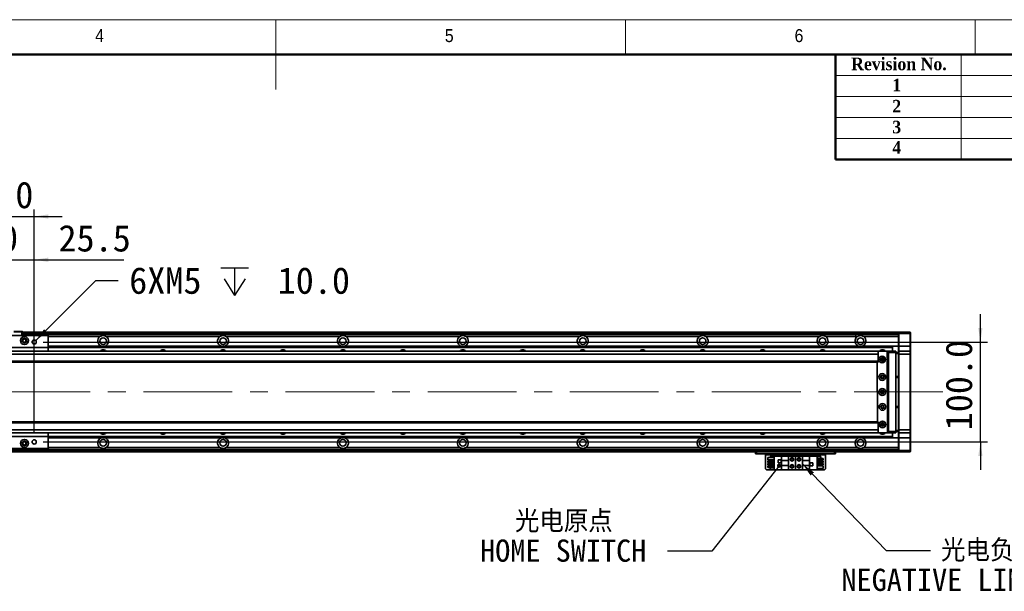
# Model space of a CAD drawing. Header units: millimetres. Extents: x 35 to 2905, y 35 to 2044.
# Tile 6 of 7: x 1214 to 2199, y 1472 to 2044. Entities that reach past the tile are written whole.
import ezdxf

# ---------------------------------------------------------------- set-up
doc = ezdxf.new("R2010")
doc.units = ezdxf.units.MM
doc.header["$LTSCALE"] = 7
doc.linetypes.add('CENTERX2', pattern=[20.32, 12.7, -2.54, 2.54, -2.54])
doc.layers.add('黑色实线', color=7, linetype='Continuous')
doc.styles.add('SLDTEXTSTYLE1', font='Gothic.ttf', dxfattribs={"width": 0.913})
doc.styles.add('SLDTEXTSTYLE2', font='timesbd.ttf', dxfattribs={"width": 0.933})
doc.styles.add('SLDTEXTSTYLE8', font='txt')
doc.styles.add('SLDTEXTSTYLE9', font='txt', dxfattribs={"bigfont": 'bigfont'})
doc.dimstyles.new('SLDDIMSTYLE0', dxfattribs={"dimtxt": 26.6, "dimasz": 14, "dimexe": 0, "dimexo": 0.0625, "dimgap": 6.65, "dimtad": 2, "dimdec": 1, "dimrnd": 1e-09, "dimzin": 4, "dimdsep": 46, "dimtxsty": 'SLDTEXTSTYLE8', "dimsah": 1, "dimcen": 0.09, "dimadec": 0, "dimazin": 1, "dimtfac": 1, "dimtdec": 1, "dimtmove": 0, "dimatfit": 0, "dimfxl": 0, "dimfrac": 2, "dimtolj": 1, "dimtzin": 12, "dimarcsym": 0})
doc.dimstyles.new('SLDDIMSTYLE1', dxfattribs={"dimtxt": 26.6, "dimasz": 14, "dimexe": 0, "dimexo": 0.0625, "dimgap": 6.65, "dimtad": 2, "dimdec": 1, "dimrnd": 1e-09, "dimzin": 12, "dimdsep": 46, "dimtxsty": 'SLDTEXTSTYLE8', "dimsah": 1, "dimcen": 0.09, "dimadec": 0, "dimazin": 3, "dimtfac": 1, "dimtdec": 1, "dimtmove": 0, "dimatfit": 0, "dimfxl": 0, "dimfrac": 2, "dimtolj": 1, "dimtzin": 12, "dimarcsym": 0})
doc.dimstyles.new('SLDDIMSTYLE2', dxfattribs={"dimtxt": 0.18, "dimasz": 14, "dimexe": 0, "dimexo": 0.0625, "dimgap": 0, "dimtad": 0, "dimtih": 1, "dimtoh": 1, "dimdec": 0, "dimrnd": 1e-09, "dimzin": 0, "dimdsep": 46, "dimtxsty": 'Standard', "dimsah": 1, "dimcen": 0.09, "dimadec": 0, "dimazin": 0, "dimtfac": 14, "dimtdec": 0, "dimtofl": 0, "dimtmove": 0, "dimatfit": 3, "dimfxl": 0, "dimfrac": 2, "dimtolj": 1, "dimtzin": 0, "dimarcsym": 0})
doc.dimstyles.new('SLDDIMSTYLE3', dxfattribs={"dimtxt": 26.6, "dimasz": 14, "dimexe": 0, "dimexo": 0.0625, "dimgap": 6.65, "dimtad": 0, "dimtih": 1, "dimtoh": 1, "dimdec": 6, "dimrnd": 1e-09, "dimzin": 12, "dimdsep": 46, "dimtxsty": 'SLDTEXTSTYLE8', "dimsah": 1, "dimcen": 0, "dimadec": 0, "dimazin": 3, "dimtfac": 1, "dimtdec": 1, "dimtofl": 0, "dimtmove": 0, "dimatfit": 3, "dimfxl": 0, "dimfrac": 2, "dimtolj": 1, "dimtzin": 12, "dimarcsym": 0})
doc.dimstyles.new('SLDDIMSTYLE5', dxfattribs={"dimtxt": 0.18, "dimasz": 4.2, "dimexe": 0, "dimexo": 0.0625, "dimgap": 0, "dimtad": 0, "dimtih": 1, "dimtoh": 1, "dimdec": 0, "dimrnd": 1e-09, "dimzin": 0, "dimdsep": 46, "dimtxsty": 'Standard', "dimblk1": 'DOT', "dimblk2": 'DOT', "dimsah": 1, "dimcen": 0.09, "dimadec": 0, "dimazin": 0, "dimtfac": 4.2, "dimtdec": 0, "dimtofl": 0, "dimtmove": 0, "dimatfit": 3, "dimldrblk": 'DOT', "dimfxl": 0, "dimfrac": 2, "dimtolj": 1, "dimtzin": 0, "dimarcsym": 0})

# ---------------------------------------------------------------- blocks, each defined once
blk = doc.blocks.new('_D_7')
at = {"layer": '黑色实线'}
for p, q in [((2175.16, 1721.24), (2175.16, 1749.24)), ((1237.05, 1721.24), (2182.16, 1721.24)), ((2175.16, 1621.24), (2175.16, 1721.24)), ((1237.05, 1621.24), (2182.16, 1621.24)), ((2175.16, 1621.24), (2175.16, 1593.24))]:
    blk.add_line(p, q, dxfattribs=at)
for points in [[(2175.16, 1721.24), (2177.26, 1735.24), (2173.06, 1735.24)], [(2175.16, 1621.24), (2173.06, 1607.24), (2177.26, 1607.24)]]:
    blk.add_solid(points, dxfattribs=at)
at = {"layer": '黑色实线', "insert": (2140.26, 1632.87), "char_height": 26.6, "attachment_point": 1, "rotation": 90, "style": 'SLDTEXTSTYLE8'}
blk.add_mtext('100.0', dxfattribs=at)
blk = doc.blocks.new('SW_SYMBOL_HOLE_DEPTH')
at = {"layer": '黑色实线', "color": 0}
for p, q in [((0, 6125), (5600, 6125)), ((2800, 6125), (2800, 525)), ((700, 3885), (2800, 525)), ((4900, 3885), (2800, 525))]:
    blk.add_line(p, q, dxfattribs=at)
blk = doc.blocks.new('_D_8')
at = {"layer": '黑色实线'}
for p, q in [((1229.65, 1722.72), (1289.68, 1782.75)), ((1289.68, 1782.75), (1312.12, 1782.75))]:
    blk.add_line(p, q, dxfattribs=at)
blk.add_solid([(1229.65, 1722.72), (1241.03, 1731.14), (1238.06, 1734.11)], dxfattribs=at)
at = {"layer": '黑色实线', "xscale": 0.004985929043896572, "yscale": 0.004985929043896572, "zscale": 0.004985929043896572}
blk.add_blockref('SW_SYMBOL_HOLE_DEPTH', (1414.82, 1765.14), dxfattribs=at)
at = {"layer": '黑色实线', "char_height": 26.6, "attachment_point": 1, "style": 'SLDTEXTSTYLE8'}
for s, insert in [('6XM5', (1323.23, 1796.15)), (' 10.0', (1453.75, 1796.15))]:
    blk.add_mtext(s, dxfattribs=dict(at, insert=insert))
blk = doc.blocks.new('_D_10')
at = {"layer": '黑色实线'}
for p, q in [((1164.66, 1803.61), (1136.66, 1803.61)), ((1164.66, 1730.13), (1164.66, 1810.61)), ((1164.66, 1803.61), (1189.66, 1803.61)), ((1189.66, 1630.13), (1189.66, 1810.61)), ((1189.66, 1803.61), (1217.66, 1803.61))]:
    blk.add_line(p, q, dxfattribs=at)
for points in [[(1164.66, 1803.61), (1150.66, 1805.71), (1150.66, 1801.51)], [(1189.66, 1803.61), (1203.66, 1801.51), (1203.66, 1805.71)]]:
    blk.add_solid(points, dxfattribs=at)
at = {"layer": '黑色实线', "insert": (1139.65, 1838.51), "char_height": 26.6, "attachment_point": 1, "style": 'SLDTEXTSTYLE8'}
blk.add_mtext('25.0', dxfattribs=at)
blk = doc.blocks.new('_D_11')
at = {"layer": '黑色实线'}
for p, q in [((1126.16, 1630.13), (1126.16, 1853.93)), ((1228.16, 1630.13), (1228.16, 1853.93)), ((1126.16, 1846.93), (1098.16, 1846.93)), ((1126.16, 1846.93), (1228.16, 1846.93)), ((1228.16, 1846.93), (1256.16, 1846.93))]:
    blk.add_line(p, q, dxfattribs=at)
for points in [[(1126.16, 1846.93), (1112.16, 1849.03), (1112.16, 1844.83)], [(1228.16, 1846.93), (1242.16, 1844.83), (1242.16, 1849.03)]]:
    blk.add_solid(points, dxfattribs=at)
at = {"layer": '黑色实线', "insert": (1136.88, 1881.83), "char_height": 26.6, "attachment_point": 1, "style": 'SLDTEXTSTYLE8'}
blk.add_mtext('102.0', dxfattribs=at)
blk = doc.blocks.new('_D_12')
at = {"layer": '黑色实线'}
for p, q in [((1202.66, 1803.61), (1174.66, 1803.61)), ((1202.66, 1630.13), (1202.66, 1810.61)), ((1202.66, 1803.61), (1228.16, 1803.61)), ((1228.16, 1630.13), (1228.16, 1810.61)), ((1228.16, 1803.61), (1317.99, 1803.61))]:
    blk.add_line(p, q, dxfattribs=at)
for points in [[(1202.66, 1803.61), (1188.66, 1805.71), (1188.66, 1801.51)], [(1228.16, 1803.61), (1242.16, 1801.51), (1242.16, 1805.71)]]:
    blk.add_solid(points, dxfattribs=at)
at = {"layer": '黑色实线', "insert": (1252.45, 1838.51), "char_height": 26.6, "attachment_point": 1, "style": 'SLDTEXTSTYLE8'}
blk.add_mtext('25.5', dxfattribs=at)
blk = doc.blocks.new('SW_NOTE_5')
at = {"layer": '黑色实线', "color": 0, "char_height": 22.225, "attachment_point": 2}
for s, insert, style in [('光电原点', (-103.77, 40.95), 'SLDTEXTSTYLE9'), ('HOME SWITCH', (-104.37, 11.56), 'SLDTEXTSTYLE8')]:
    blk.add_mtext(s, dxfattribs=dict(at, insert=insert, style=style))
blk = doc.blocks.new('_DOT')
at = {"color": 0, "linetype": 'ByBlock', "lineweight": -2}
blk.add_line((-0.5, 0), (-1, 0), dxfattribs=at)
at = {"color": 0, "linetype": 'ByBlock', "const_width": 0.5}
blk.add_lwpolyline([(-0.25, 0, 1), (0.25, 0, 1)], format="xyb", close=True, dxfattribs=at)
blk = doc.blocks.new('SW_NOTE_6')
at = {"layer": '黑色实线', "color": 0, "char_height": 22.225, "attachment_point": 2}
for s, insert, style in [('光电负限位', (71.6, 11.25), 'SLDTEXTSTYLE9'), ('NEGATIVE LIMIT SWITCH', (69.53, -18.14), 'SLDTEXTSTYLE8')]:
    blk.add_mtext(s, dxfattribs=dict(at, insert=insert, style=style))

msp = doc.modelspace()

# ---------------------------------------------------------------- linework, layer by layer
at = {"color": 7, "linetype": 'Continuous', "lineweight": 18}
for p, q in [((2905, 2044), (35, 2044)), ((1470, 2044), (1470, 1974)), ((1820, 2009), (1820, 2044)), ((2170, 2044), (2170, 2009)), ((70, 2009), (2870, 2009)), ((2156, 2009), (2156, 1904)), ((2030, 1988), (2870, 1988)), ((2030, 1967), (2870, 1967)), ((2030, 1946), (2870, 1946)), ((2030, 1925), (2870, 1925))]:
    msp.add_line(p, q, dxfattribs=at)
at = {"color": 7, "linetype": 'Continuous', "lineweight": 50}
for p, q in [((2870, 2009), (70, 2009)), ((2030, 2009), (2030, 1904)), ((2870, 1904), (2030, 1904))]:
    msp.add_line(p, q, dxfattribs=at)
at = {"color": 7, "linetype": 'Continuous', "lineweight": 35}
for p, q in [((1242.1637585, 1727.738055), (1112.1637633, 1727.738055)), ((1215.6637719, 1731.4380581), (1207.6637557, 1731.4380581)), ((1207.788091, 1731.7380557), (1215.5395558, 1731.7380557)), ((1215.6637719, 1731.4380581), (1215.5395558, 1731.7380557)), ((1215.5395558, 1731.7380557), (1216.3637688, 1731.7380557)), ((1215.6637719, 1727.738055), (1215.6637719, 1731.4380581)), ((1216.6638186, 1731.4380581), (1215.6637719, 1731.4380581)), ((1216.6638186, 1731.4380581), (1216.3637688, 1731.7380557)), ((1216.6638186, 1731.4380581), (1216.6638186, 1727.738055)), ((2093.1638291, 1731.2431956), (1216.6638186, 1731.2431956)), ((1216.6638186, 1731.0431959), (2037.1638348, 1731.0431959)), ((1216.6638186, 1730.8431963), (2037.1638348, 1730.8431963)), ((2093.1638291, 1730.7431946), (1216.6638186, 1730.7431946)), ((2093.1638291, 1728.7380571), (1216.6638186, 1728.7380571)), ((1242.1637585, 1727.738055), (1242.1637585, 1715.7380568)), ((1413.9942935, 1726.7380567), (1300.3333619, 1726.7380567)), ((1533.994179, 1726.7380567), (1420.3333666, 1726.7380567)), ((1653.9941838, 1726.7380567), (1540.3333714, 1726.7380567)), ((1773.9941886, 1726.7380567), (1660.3333762, 1726.7380567)), ((1893.9941933, 1726.7380567), (1780.3333809, 1726.7380567)), ((2013.9943173, 1726.7380567), (1900.3333857, 1726.7380567)), ((2050.5343487, 1726.7380567), (2020.3333905, 1726.7380567)), ((2037.1638348, 1731.0431959), (2037.1638348, 1730.8431963)), ((2037.1638348, 1730.7431946), (2037.1638348, 1730.8431963)), ((2050.5343487, 1726.7380567), (2050.5343487, 1725.2128372)), ((2093.1638291, 1726.7380567), (2058.3334973, 1726.7380567)), ((2093.1638291, 1730.9431942), (2093.4637597, 1731.2431956)), ((2093.1638291, 1731.2431956), (2093.1638291, 1730.9431942)), ((2093.1638291, 1729.7431963), (2093.1638291, 1730.9431942)), ((2093.1638291, 1729.7431963), (2093.4637597, 1729.7431963)), ((2093.1638291, 1717.2431933), (2093.1638291, 1729.7431963)), ((2093.4637597, 1731.2431956), (2093.4637597, 1729.7431963)), ((2093.4637597, 1731.2431956), (2104.863744, 1731.2431956)), ((2104.863744, 1729.7431963), (2093.4637597, 1729.7431963)), ((2093.4637597, 1729.7431963), (2093.4637597, 1717.2431933)), ((2104.863744, 1729.7431963), (2104.863744, 1731.2431956)), ((2104.863744, 1731.2431956), (2105.163913, 1730.9431942)), ((2104.863744, 1729.7431963), (2105.163913, 1729.7431963)), ((2104.863744, 1717.2431933), (2104.863744, 1729.7431963)), ((2105.163913, 1730.9431942), (2105.163913, 1729.7431963)), ((2105.163913, 1729.7431963), (2105.163913, 1717.2431933)), ((1242.1637585, 1715.7380568), (1112.1637633, 1715.7380568)), ((1242.1637585, 1717.2380561), (2087.1637871, 1717.2380561)), ((1242.1637585, 1716.945036), (2087.1637871, 1716.945036)), ((1242.1637585, 1716.0461756), (2087.1637871, 1716.0461756)), ((1242.1637585, 1715.7531554), (2087.1637871, 1715.7531554)), ((1242.1637585, 1715.7380568), (1242.1637585, 1712.2431943)), ((2087.1637871, 1717.2380561), (2087.1637871, 1716.945036)), ((2093.1638291, 1717.2380561), (2087.1637871, 1717.2380561)), ((2087.1637871, 1716.945036), (2087.1637871, 1716.0461756)), ((2087.1637871, 1716.0461756), (2087.1637871, 1715.7531554)), ((2087.1637871, 1715.7531554), (2087.1637871, 1712.2431943)), ((2093.1638291, 1717.2431933), (2093.4637597, 1717.2431933)), ((2093.1638291, 1711.943193), (2093.1638291, 1717.2431933)), ((2093.4637597, 1717.2431933), (2093.4637597, 1712.2431943)), ((2093.4637597, 1717.2431933), (2104.863744, 1717.2431933)), ((2104.863744, 1712.2431943), (2104.863744, 1717.2431933)), ((2104.863744, 1717.2431933), (2105.163913, 1717.2431933)), ((2105.163913, 1717.2431933), (2105.163913, 1711.943193)), ((2072.6638844, 1712.2431943), (281.6638162, 1712.2431943)), ((2072.6638844, 1709.243192), (281.6638162, 1709.243192)), ((2072.2688248, 1712.2179369), (2071.7714837, 1711.7152574)), ((2071.7714837, 1711.7152574), (2071.7719605, 1711.6048696)), ((2081.2686493, 1712.2663247), (2072.2688248, 1712.2179369)), ((2072.6638844, 1712.2431943), (2072.6638844, 1712.220064)), ((2072.6638844, 1711.6048696), (2072.6638844, 1709.243192)), ((2072.6638844, 1709.243192), (2072.6638844, 1702.2431908)), ((2072.963815, 1712.2431943), (2072.9421189, 1712.2215578)), ((2072.963815, 1712.2216771), (2072.963815, 1712.2431943)), ((2072.963815, 1712.2431943), (2076.9661477, 1712.2431943)), ((2077.1637967, 1705.3431949), (2077.4570515, 1705.3161027)), ((2081.7712357, 1711.7690208), (2081.2686493, 1712.2663247)), ((2081.2920144, 1712.2431943), (2083.1638386, 1712.2431943)), ((2083.1638386, 1711.943193), (2081.5952828, 1711.943193)), ((2082.2068265, 1630.770194), (2081.7712357, 1711.7690208)), ((2082.6638749, 1710.243194), (2081.7795804, 1710.243194)), ((2082.6638749, 1632.2431961), (2082.6638749, 1710.243194)), ((2083.1638386, 1712.2431943), (2090.3638413, 1712.2431943)), ((2083.1638386, 1710.743195), (2083.1638386, 1712.2431943)), ((2090.3638413, 1710.743195), (2083.1638386, 1710.743195)), ((2083.1638386, 1631.7431951), (2083.1638386, 1710.743195)), ((2090.3638413, 1710.743195), (2090.3638413, 1712.2431943)), ((2090.6637719, 1711.943193), (2090.3638413, 1712.2431943)), ((2090.3638413, 1631.7431951), (2090.3638413, 1710.743195)), ((2090.6637719, 1710.743195), (2090.3638413, 1710.743195)), ((2090.6637719, 1711.943193), (2090.6637719, 1710.743195)), ((2090.6637719, 1710.743195), (2090.6637719, 1631.7431951)), ((2090.6637719, 1710.743195), (2093.1638291, 1710.743195)), ((2093.1638291, 1709.743193), (2090.6637719, 1709.743193)), ((2093.4637597, 1712.2431943), (2093.1638291, 1711.943193)), ((2093.1638291, 1709.2431957), (2093.1638291, 1711.943193)), ((2093.4637597, 1709.2431957), (2093.1638291, 1709.2431957)), ((2093.1638291, 1633.2431944), (2093.1638291, 1709.2431957)), ((2093.4637597, 1712.2431943), (2093.4637597, 1709.2431957)), ((2093.4637597, 1712.2431943), (2104.863744, 1712.2431943)), ((2093.4637597, 1709.2431957), (2093.4637597, 1633.2431944)), ((2104.863744, 1709.2431957), (2093.4637597, 1709.2431957)), ((2104.863744, 1709.2431957), (2104.863744, 1712.2431943)), ((2104.863744, 1712.2431943), (2105.163913, 1711.943193)), ((2104.863744, 1633.2431944), (2104.863744, 1709.2431957)), ((2104.863744, 1709.2431957), (2105.163913, 1709.2431957)), ((2105.163913, 1711.943193), (2105.163913, 1709.2431957)), ((2105.163913, 1709.2431957), (2105.163913, 1633.2431944)), ((2072.6638844, 1702.2431908), (281.6638162, 1702.2431908)), ((281.6638162, 1701.2431907), (2072.6638844, 1701.2431907)), ((2071.8277505, 1701.2431907), (2072.1503308, 1641.2431957)), ((2072.6638844, 1702.2431908), (2072.6638844, 1701.2431907)), ((2078.3093979, 1704.2431949), (2076.0181954, 1704.2431949)), ((2077.1637967, 1687.8431948), (2077.6780655, 1687.7582712)), ((2090.6637719, 1686.7431948), (2093.1638291, 1686.7431948)), ((2093.1638291, 1685.7431946), (2090.6637719, 1685.7431946)), ((2090.6637719, 1656.7431936), (2093.1638291, 1656.7431936)), ((2093.1638291, 1655.7431953), (2090.6637719, 1655.7431953)), ((2072.6638844, 1641.2431957), (281.6638162, 1641.2431957)), ((2072.6638844, 1640.2431974), (281.6638162, 1640.2431974)), ((2072.6638844, 1641.2431957), (2072.6638844, 1640.2431974)), ((2072.6638844, 1640.2431974), (2072.6638844, 1633.2431981)), ((2076.0181954, 1638.2431934), (2078.3093979, 1638.2431934)), ((2072.6638844, 1633.2431981), (281.6638162, 1633.2431981)), ((2072.6638844, 1630.2431958), (281.6638162, 1630.2431958)), ((1242.1637585, 1626.7380552), (1112.1637633, 1626.7380552)), ((1242.1637585, 1630.2431958), (1242.1637585, 1626.7380552)), ((1242.1637585, 1626.7380552), (1242.1637585, 1614.738057)), ((1242.1637585, 1626.733231), (2087.1637871, 1626.733231)), ((1242.1637585, 1626.4402146), (2087.1637871, 1626.4402146)), ((2072.2061207, 1630.8815206), (2072.206836, 1630.7164269)), ((2072.206836, 1630.7164269), (2072.7096608, 1630.219123)), ((2072.6638844, 1633.2431981), (2072.6638844, 1630.8815206)), ((2072.6638844, 1630.2644001), (2072.6638844, 1630.2431958)), ((2072.7096608, 1630.219123), (2081.7094853, 1630.2675108)), ((2083.1638386, 1630.2431958), (2077.1866849, 1630.2431958)), ((2081.7094853, 1630.2675108), (2082.2068265, 1630.770194)), ((2081.9822362, 1630.5431934), (2083.1638386, 1630.5431934)), ((2082.1987202, 1632.2431961), (2082.6638749, 1632.2431961)), ((2083.1638386, 1631.7431951), (2090.3638413, 1631.7431951)), ((2083.1638386, 1630.2431958), (2083.1638386, 1631.7431951)), ((2090.3638413, 1630.2431958), (2083.1638386, 1630.2431958)), ((2087.1637871, 1630.2431958), (2087.1637871, 1626.733231)), ((2087.1637871, 1626.733231), (2087.1637871, 1626.4402146)), ((2087.1637871, 1626.4402146), (2087.1637871, 1625.5413504)), ((2090.6637719, 1631.7431951), (2090.3638413, 1631.7431951)), ((2090.3638413, 1630.2431958), (2090.3638413, 1631.7431951)), ((2090.6637719, 1630.5431934), (2090.3638413, 1630.2431958)), ((2090.6637719, 1632.7431934), (2093.1638291, 1632.7431934)), ((2090.6637719, 1631.7431951), (2090.6637719, 1630.5431934)), ((2093.1638291, 1631.7431951), (2090.6637719, 1631.7431951)), ((2093.4637597, 1633.2431944), (2093.1638291, 1633.2431944)), ((2093.1638291, 1630.5431934), (2093.1638291, 1633.2431944)), ((2093.4637597, 1630.2431958), (2093.1638291, 1630.5431934)), ((2093.1638291, 1625.2431931), (2093.1638291, 1630.5431934)), ((2093.4637597, 1633.2431944), (2104.863744, 1633.2431944)), ((2093.4637597, 1633.2431944), (2093.4637597, 1630.2431958)), ((2104.863744, 1630.2431958), (2093.4637597, 1630.2431958)), ((2093.4637597, 1630.2431958), (2093.4637597, 1625.2431931)), ((2104.863744, 1633.2431944), (2105.163913, 1633.2431944)), ((2104.863744, 1630.2431958), (2104.863744, 1633.2431944)), ((2104.863744, 1630.2431958), (2105.163913, 1630.5431934)), ((2104.863744, 1625.2431931), (2104.863744, 1630.2431958)), ((2105.163913, 1633.2431944), (2105.163913, 1630.5431934)), ((2105.163913, 1630.5431934), (2105.163913, 1625.2431931)), ((1242.1637585, 1625.5413504), (2087.1637871, 1625.5413504)), ((1242.1637585, 1625.248334), (2087.1637871, 1625.248334)), ((2087.1637871, 1625.5413504), (2087.1637871, 1625.248334)), ((2093.1638291, 1625.248334), (2087.1637871, 1625.248334)), ((2093.4637597, 1625.2431931), (2093.1638291, 1625.2431931)), ((2093.1638291, 1612.7431939), (2093.1638291, 1625.2431931)), ((2093.4637597, 1625.2431931), (2104.863744, 1625.2431931)), ((2093.4637597, 1625.2431931), (2093.4637597, 1612.7431939)), ((2105.163913, 1625.2431931), (2104.863744, 1625.2431931)), ((2104.863744, 1612.7431939), (2104.863744, 1625.2431931)), ((2105.163913, 1625.2431931), (2105.163913, 1612.7431939)), ((1242.1637585, 1614.738057), (1112.1637633, 1614.738057)), ((2093.1638291, 1613.7483331), (1187.163811, 1613.7483331)), ((2093.1638291, 1611.2431945), (1187.163811, 1611.2431945)), ((1413.9942935, 1615.7483334), (1300.3333619, 1615.7483334)), ((1533.994179, 1615.7483334), (1420.3333666, 1615.7483334)), ((1653.9941838, 1615.7483334), (1540.3333714, 1615.7483334)), ((1773.9941886, 1615.7483334), (1660.3333762, 1615.7483334)), ((1893.9941933, 1615.7483334), (1780.3333809, 1615.7483334)), ((2013.9943173, 1615.7483334), (1900.3333857, 1615.7483334)), ((1950.1638224, 1609.2431979), (1950.1638224, 1611.2431945)), ((1951.1638692, 1609.2431979), (1950.1638224, 1609.2431979)), ((1951.1638692, 1611.2431945), (1951.1638692, 1609.2431979)), ((2029.1636994, 1609.2431979), (1951.1638692, 1609.2431979)), ((1960.1638129, 1609.2431979), (1960.1638129, 1608.2431959)), ((1960.1638129, 1608.2431959), (2020.1638749, 1608.2431959)), ((1960.1638129, 1594.4431933), (1960.1638129, 1608.2431959)), ((1964.8637583, 1605.8031978), (1964.8637583, 1606.7431929)), ((1964.8637583, 1606.7431929), (1968.6637929, 1606.7431929)), ((1968.6637929, 1593.4431912), (1968.6637929, 1607.0431979)), ((1968.6637929, 1607.0431979), (1976.213794, 1607.0431979)), ((1983.1638148, 1607.0431979), (1976.213794, 1607.0431979)), ((1976.213794, 1607.0431979), (1976.213794, 1602.7431922)), ((1983.1638148, 1602.7431922), (1983.1638148, 1607.0431979)), ((1990.1637843, 1607.0431979), (1983.1638148, 1607.0431979)), ((1990.1637843, 1593.4431912), (1990.1637843, 1607.0431979)), ((1990.1637843, 1607.0431979), (1997.1637538, 1607.0431979)), ((1997.1637538, 1607.0431979), (1997.1637538, 1602.7431922)), ((2004.1137745, 1607.0431979), (1997.1637538, 1607.0431979)), ((2004.1137745, 1602.7431922), (2004.1137745, 1607.0431979)), ((2011.6637757, 1607.0431979), (2004.1137745, 1607.0431979)), ((2011.6637757, 1607.0431979), (2011.6637757, 1593.4431912)), ((2015.4639294, 1606.7431929), (2011.6637757, 1606.7431929)), ((2015.4639294, 1606.7431929), (2015.4639294, 1604.8031958)), ((2020.1638749, 1608.2431959), (2020.1638749, 1609.2431979)), ((2020.1638749, 1608.2431959), (2020.1638749, 1594.4431933)), ((2051.9941857, 1615.7483334), (2020.3333905, 1615.7483334)), ((2029.1636994, 1609.2431979), (2029.1636994, 1611.2431945)), ((2030.1638653, 1609.2431979), (2029.1636994, 1609.2431979)), ((2030.1638653, 1611.2431945), (2030.1638653, 1609.2431979)), ((2093.1638291, 1615.7483334), (2058.3334973, 1615.7483334)), ((2093.4637597, 1612.7431939), (2093.1638291, 1612.7431939)), ((2093.1638291, 1611.5431922), (2093.1638291, 1612.7431939)), ((2093.4637597, 1611.2431945), (2093.1638291, 1611.5431922)), ((2093.1638291, 1611.5431922), (2093.1638291, 1611.2431945)), ((2093.4637597, 1612.7431939), (2104.863744, 1612.7431939)), ((2093.4637597, 1612.7431939), (2093.4637597, 1611.2431945)), ((2104.863744, 1611.2431945), (2093.4637597, 1611.2431945)), ((2105.163913, 1612.7431939), (2104.863744, 1612.7431939)), ((2104.863744, 1611.2431945), (2104.863744, 1612.7431939)), ((2105.163913, 1611.5431922), (2104.863744, 1611.2431945)), ((2105.163913, 1612.7431939), (2105.163913, 1611.5431922)), ((1962.4638369, 1605.8031978), (1968.6637929, 1605.8031978)), ((1962.4638369, 1603.3031928), (1962.4638369, 1605.8031978)), ((1962.4638369, 1603.3031928), (1968.6637929, 1603.3031928)), ((1962.4638369, 1602.263196), (1968.6637929, 1602.263196)), ((1962.4638369, 1600.763193), (1962.4638369, 1602.263196)), ((1962.4638369, 1600.763193), (1968.6637929, 1600.763193)), ((1962.4638369, 1598.2231932), (1962.4638369, 1599.7231962)), ((1962.4638369, 1599.7231962), (1968.6637929, 1599.7231962)), ((1962.4638369, 1598.2231932), (1968.6637929, 1598.2231932)), ((1962.4638369, 1597.1831964), (1968.6637929, 1597.1831964)), ((1962.4638369, 1595.6831934), (1962.4638369, 1597.1831964)), ((1964.8637583, 1602.263196), (1964.8637583, 1603.3031928)), ((1964.8637583, 1599.7231962), (1964.8637583, 1600.763193)), ((1964.8637583, 1597.1831964), (1964.8637583, 1598.2231932)), ((1975.9638121, 1603.3431949), (1972.763758, 1603.3431949)), ((1972.763758, 1603.3431949), (1972.763758, 1600.1431929)), ((1972.763758, 1600.1431929), (1975.9638121, 1600.1431929)), ((1972.8637745, 1603.2431932), (1972.8637745, 1600.2431946)), ((1975.8637955, 1603.2431932), (1972.8637745, 1603.2431932)), ((1972.8637745, 1600.2431946), (1975.8637955, 1600.2431946)), ((1975.8637955, 1600.2431946), (1975.8637955, 1603.2431932)), ((1975.9638121, 1600.1431929), (1975.9638121, 1603.3431949)), ((1983.1638148, 1602.7431922), (1976.213794, 1602.7431922)), ((1976.213794, 1597.743197), (1976.213794, 1602.7431922)), ((1976.213794, 1597.743197), (1983.1638148, 1597.743197)), ((1976.213794, 1597.743197), (1976.213794, 1593.4431912)), ((1983.1638148, 1602.7431922), (1983.1638148, 1597.743197)), ((1983.1638148, 1593.4431912), (1983.1638148, 1597.743197)), ((2004.1137745, 1602.7431922), (1997.1637538, 1602.7431922)), ((1997.1637538, 1597.743197), (1997.1637538, 1602.7431922)), ((1997.1637538, 1597.743197), (2004.1137745, 1597.743197)), ((1997.1637538, 1597.743197), (1997.1637538, 1593.4431912)), ((2004.1137745, 1602.7431922), (2004.1137745, 1597.743197)), ((2004.1137745, 1593.4431912), (2004.1137745, 1597.743197)), ((2007.5638106, 1600.3431963), (2004.3637564, 1600.3431963)), ((2004.3637564, 1600.3431963), (2004.3637564, 1597.1431943)), ((2004.3637564, 1597.1431943), (2007.5638106, 1597.1431943)), ((2004.463773, 1600.2431946), (2004.463773, 1597.243196)), ((2007.463794, 1600.2431946), (2004.463773, 1600.2431946)), ((2004.463773, 1597.243196), (2007.463794, 1597.243196)), ((2007.463794, 1597.243196), (2007.463794, 1600.2431946)), ((2007.5638106, 1597.1431943), (2007.5638106, 1600.3431963)), ((2017.8638508, 1604.8031958), (2011.6637757, 1604.8031958)), ((2017.8638508, 1603.3031928), (2011.6637757, 1603.3031928)), ((2017.8638508, 1602.263196), (2011.6637757, 1602.263196)), ((2017.8638508, 1600.763193), (2011.6637757, 1600.763193)), ((2017.8638508, 1599.7231962), (2011.6637757, 1599.7231962)), ((2017.8638508, 1598.2231932), (2011.6637757, 1598.2231932)), ((2017.8638508, 1597.1831964), (2011.6637757, 1597.1831964)), ((2015.4639294, 1603.3031928), (2015.4639294, 1602.263196)), ((2015.4639294, 1600.763193), (2015.4639294, 1599.7231962)), ((2015.4639294, 1598.2231932), (2015.4639294, 1597.1831964)), ((2017.8638508, 1604.8031958), (2017.8638508, 1603.3031928)), ((2017.8638508, 1602.263196), (2017.8638508, 1600.763193)), ((2017.8638508, 1599.7231962), (2017.8638508, 1598.2231932)), ((2017.8638508, 1597.1831964), (2017.8638508, 1594.6831914)), ((1960.1638129, 1594.4431933), (1961.1638596, 1593.4431912)), ((1968.6637929, 1593.4431912), (1961.1638596, 1593.4431912)), ((1962.4638369, 1595.6831934), (1968.6637929, 1595.6831934)), ((1964.8637583, 1593.7431963), (1964.8637583, 1595.6831934)), ((1964.8637583, 1593.7431963), (1968.6637929, 1593.7431963)), ((1968.6637929, 1593.4431912), (1976.213794, 1593.4431912)), ((1976.213794, 1593.4431912), (1983.1638148, 1593.4431912)), ((1990.1637843, 1593.4431912), (1983.1638148, 1593.4431912)), ((1990.1637843, 1593.4431912), (1997.1637538, 1593.4431912)), ((1997.1637538, 1593.4431912), (2004.1137745, 1593.4431912)), ((2011.6637757, 1593.4431912), (2004.1137745, 1593.4431912)), ((2017.8638508, 1594.6831914), (2011.6637757, 1594.6831914)), ((2015.4639294, 1593.7431963), (2011.6637757, 1593.7431963)), ((2019.1637089, 1593.4431912), (2011.6637757, 1593.4431912)), ((2015.4639294, 1594.6831914), (2015.4639294, 1593.7431963)), ((2019.1637089, 1593.4431912), (2020.1638749, 1594.4431933))]:
    msp.add_line(p, q, dxfattribs=at)
at = {"color": 8, "linetype": 'Continuous', "lineweight": 35}
for p, q in [((2093.1638291, 1730.2431936), (1216.6638186, 1730.2431936)), ((1293.9942887, 1726.7380567), (1242.1637585, 1726.7380567)), ((2093.1638291, 1612.2431928), (1187.163811, 1612.2431928)), ((1293.9942887, 1615.7483334), (1242.1637585, 1615.7483334))]:
    msp.add_line(p, q, dxfattribs=at)
at = {"color": 7, "linetype": 'Continuous', "lineweight": 35, "flags": 128}
for points in [[(1242.7342942, 1712.2431943), (1242.5110152, 1712.4120655), (1242.1570828, 1712.6246603)], [(2077.1637967, 1672.8431946), (2077.7760556, 1672.7214018), (2078.0170968, 1672.5966678)], [(1242.1619704, 1629.853929), (1242.5149491, 1630.06674), (1242.7466919, 1630.2431958)]]:
    msp.add_lwpolyline(points, dxfattribs=at)
at = {"color": 7, "linetype": 'Continuous', "lineweight": 35}
for centre, radius in [((1218.4138119, 1722.7380565), 4), ((1218.4138119, 1722.7380565), 2.25), ((1218.4138119, 1722.7380565), 2), ((1297.1638119, 1722.2431945), 3.3), ((1417.1638119, 1722.2431945), 3.3), ((1537.1638119, 1722.2431945), 3.3), ((1657.1638119, 1722.2431945), 3.3), ((1777.1638119, 1722.2431945), 3.3), ((1897.1638119, 1722.2431945), 3.3), ((2017.1638119, 1722.2431945), 3.3), ((2055.1638119, 1722.2431945), 3.3), ((1218.4138119, 1722.7380565), 1.621), ((1228.1638119, 1721.2380565), 2.1), ((2076.8143464, 1703.7422551), 3.36), ((2076.8143464, 1703.7422551), 1.7), ((2077.1638119, 1703.7431945), 1.25), ((2076.9084333, 1686.242508), 3.36), ((2076.9084333, 1686.242508), 1.7), ((2077.1638119, 1686.2431945), 1.25), ((2076.9890792, 1671.2427248), 3.36), ((2076.9890792, 1671.2427248), 1.7), ((2077.1638119, 1671.2431945), 1.25), ((2077.0697251, 1656.2429416), 3.36), ((2077.0697251, 1656.2429416), 1.7), ((2077.1638119, 1656.2431945), 1.6), ((2077.1638119, 1656.2431945), 1.25), ((2077.1638119, 1638.7431945), 3.36), ((2077.1638119, 1638.7431945), 1.7), ((2077.1638119, 1638.7431945), 1.6), ((2077.1638119, 1638.7431945), 1.25), ((1218.4138119, 1619.7380565), 4), ((1218.4138119, 1619.7380565), 2.25), ((1218.4138119, 1619.7380565), 2), ((1218.4138119, 1619.7380565), 1.621), ((1228.1638119, 1621.2380565), 2.1), ((1297.1638119, 1620.2431945), 3.3), ((1417.1638119, 1620.2431945), 3.3), ((1537.1638119, 1620.2431945), 3.3), ((1657.1638119, 1620.2431945), 3.3), ((1777.1638119, 1620.2431945), 3.3), ((1897.1638119, 1620.2431945), 3.3), ((2017.1638119, 1620.2431945), 3.3), ((2055.1638119, 1620.2431945), 3.3), ((1986.6638119, 1603.7431945), 1.75), ((1986.6638119, 1596.7431945), 1.75), ((1986.6638119, 1603.7431945), 1.25), ((1986.6638119, 1596.7431945), 1.25), ((1993.6638119, 1603.7431945), 1.75), ((1993.6638119, 1596.7431945), 1.75), ((1993.6638119, 1603.7431945), 1.25), ((1993.6638119, 1596.7431945), 1.25)]:
    msp.add_circle(centre, radius, dxfattribs=at)
for centre, radius, start, end in [((1297.1638119, 1722.2431945), 5.5, 125.1897877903, 245.5088204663), ((1297.1638119, 1722.2431945), 5.5, 294.4911795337, 54.8102122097), ((1417.1638119, 1722.2431945), 5.5, 125.1897877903, 245.5088204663), ((1417.1638119, 1722.2431945), 5.5, 294.4911795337, 54.8102122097), ((1537.1638119, 1722.2431945), 5.5, 125.1897877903, 245.5088204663), ((1537.1638119, 1722.2431945), 5.5, 294.4911795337, 54.8102122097), ((1657.1638119, 1722.2431945), 5.5, 125.1897877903, 245.5088204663), ((1657.1638119, 1722.2431945), 5.5, 294.4911795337, 54.8102122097), ((1777.1638119, 1722.2431945), 5.5, 125.1897877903, 245.5088204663), ((1777.1638119, 1722.2431945), 5.5, 294.4911795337, 54.8102122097), ((1897.1638119, 1722.2431945), 5.5, 125.1897877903, 245.5088204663), ((1897.1638119, 1722.2431945), 5.5, 294.4911795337, 54.8102122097), ((2017.1638119, 1722.2431945), 5.5, 125.1897877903, 245.5088204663), ((2017.1638119, 1722.2431945), 5.5, 294.4911795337, 54.8102122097), ((2055.1638119, 1722.2431945), 5.5, 147.3207907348, 245.5088204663), ((2055.1638119, 1722.2431945), 5.5, 294.4911795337, 54.8102122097), ((1297.1638119, 1709.7380565), 3.75, 41.9157203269, 138.0842796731), ((1357.1638119, 1709.7380565), 3.75, 41.9157203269, 138.0842796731), ((1417.1638119, 1709.7380565), 3.75, 41.915720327, 138.0842796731), ((1477.1638119, 1709.7380565), 3.75, 41.915720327, 138.084279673), ((1537.1638119, 1709.7380565), 3.75, 41.915720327, 138.084279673), ((1597.1638119, 1709.7380565), 3.75, 41.9157203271, 138.0842796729), ((1657.1638119, 1709.7380565), 3.75, 41.9157203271, 138.0842796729), ((1717.1638119, 1709.7380565), 3.75, 41.9157203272, 138.0842796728), ((1777.1638119, 1709.7380565), 3.75, 41.9157203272, 138.0842796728), ((1837.1638119, 1709.7380565), 3.75, 41.9157203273, 138.0842796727), ((1897.1638119, 1709.7380565), 3.75, 41.9157203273, 138.0842796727), ((1957.1638119, 1709.7380565), 3.75, 41.9157203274, 138.0842796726), ((2017.1638119, 1709.7380565), 3.75, 41.9157203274, 138.0842796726), ((2077.1638119, 1709.7380565), 3.75, 41.9157254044, 138.0842745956), ((2077.1638119, 1703.7431945), 1.6, 90, 280.8667001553), ((2077.1638119, 1686.2431945), 1.6, 90, 289.0592986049), ((2077.1638119, 1671.2431945), 1.6, 90, 302.5373187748), ((1297.1638119, 1632.7483326), 3.75, 221.9157203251, 318.0842796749), ((1357.1638119, 1632.7483326), 3.75, 221.9157203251, 318.0842796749), ((1417.1638119, 1632.7483326), 3.75, 221.9157203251, 318.0842796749), ((1477.1638119, 1632.7483326), 3.75, 221.9157203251, 318.0842796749), ((1537.1638119, 1632.7483326), 3.75, 221.9157203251, 318.0842796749), ((1597.1638119, 1632.7483326), 3.75, 221.9157203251, 318.0842796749), ((1657.1638119, 1632.7483326), 3.75, 221.9157203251, 318.0842796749), ((1717.1638119, 1632.7483326), 3.75, 221.9157203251, 318.0842796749), ((1777.1638119, 1632.7483326), 3.75, 221.9157203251, 318.0842796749), ((1837.1638119, 1632.7483326), 3.75, 221.9157203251, 318.0842796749), ((1897.1638119, 1632.7483326), 3.75, 221.9157203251, 318.0842796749), ((1957.1638119, 1632.7483326), 3.75, 221.9157203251, 318.0842796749), ((2017.1638119, 1632.7483326), 3.75, 221.9157203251, 318.0842796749), ((2077.1638119, 1632.7483326), 3.75, 221.9157254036, 318.0842745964), ((1297.1638119, 1620.2431945), 5.5, 114.4911795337, 234.8102122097), ((1297.1638119, 1620.2431945), 5.5, 305.1897877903, 65.5088204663), ((1417.1638119, 1620.2431945), 5.5, 114.4911795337, 234.8102122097), ((1417.1638119, 1620.2431945), 5.5, 305.1897877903, 65.5088204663), ((1537.1638119, 1620.2431945), 5.5, 114.4911795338, 234.8102122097), ((1537.1638119, 1620.2431945), 5.5, 305.1897877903, 65.5088204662), ((1657.1638119, 1620.2431945), 5.5, 114.4911795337, 234.8102122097), ((1657.1638119, 1620.2431945), 5.5, 305.1897877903, 65.5088204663), ((1777.1638119, 1620.2431945), 5.5, 114.4911795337, 234.8102122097), ((1777.1638119, 1620.2431945), 5.5, 305.1897877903, 65.5088204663), ((1897.1638119, 1620.2431945), 5.5, 114.4911795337, 234.8102122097), ((1897.1638119, 1620.2431945), 5.5, 305.1897877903, 65.5088204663), ((2017.1638119, 1620.2431945), 5.5, 114.4911795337, 234.8102122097), ((2017.1638119, 1620.2431945), 5.5, 305.1897877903, 65.5088204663), ((2055.1638119, 1620.2431945), 5.5, 114.4911795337, 234.8102122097), ((2055.1638119, 1620.2431945), 5.5, 305.1897877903, 65.5088204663)]:
    msp.add_arc(centre, radius, start, end, dxfattribs=at)
for points, knots in [([(1300.3333619, 1726.7380567), (1299.8738916, 1727.0074519), (1298.9254955, 1727.5635125), (1297.2416127, 1727.8229058), (1295.4994574, 1727.6073813), (1294.4939095, 1727.0266175), (1293.9942887, 1726.7380567)], [0, 0, 0, 0, 0.2356821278, 0.4864732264, 0.7448468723, 1, 1, 1, 1]), ([(1420.3333666, 1726.7380567), (1419.8738553, 1727.007451), (1418.9254409, 1727.5634706), (1417.2415464, 1727.8229093), (1415.4994043, 1727.6074193), (1414.4938734, 1727.0266176), (1413.9942935, 1726.7380567)], [0, 0, 0, 0, 0.2356978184, 0.4864715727, 0.7448626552, 1, 1, 1, 1]), ([(1540.3333714, 1726.7380567), (1539.8738602, 1727.0074506), (1538.9254461, 1727.5634697), (1537.2415491, 1727.8229135), (1535.499381, 1727.6073985), (1534.4937996, 1727.0266167), (1533.994179, 1726.7380567)], [0, 0, 0, 0, 0.2356940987, 0.4864638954, 0.7448509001, 1, 1, 1, 1]), ([(1660.3333762, 1726.7380567), (1659.873865, 1727.0074506), (1658.9254509, 1727.5634697), (1657.2415539, 1727.8229135), (1655.4993858, 1727.6073985), (1654.4938044, 1727.0266167), (1653.9941838, 1726.7380567)], [0, 0, 0, 0, 0.2356940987, 0.4864638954, 0.7448509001, 1, 1, 1, 1]), ([(1780.3333809, 1726.7380567), (1779.8738698, 1727.0074506), (1778.9254557, 1727.5634697), (1777.2415586, 1727.8229135), (1775.4993906, 1727.6073985), (1774.4938091, 1727.0266167), (1773.9941886, 1726.7380567)], [0, 0, 0, 0, 0.2356940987, 0.4864638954, 0.7448509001, 1, 1, 1, 1]), ([(1900.3333857, 1726.7380567), (1899.8738745, 1727.0074506), (1898.9254604, 1727.5634697), (1897.2415634, 1727.8229135), (1895.4993953, 1727.6073985), (1894.4938139, 1727.0266167), (1893.9941933, 1726.7380567)], [0, 0, 0, 0, 0.2356940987, 0.4864638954, 0.7448509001, 1, 1, 1, 1]), ([(2020.3333905, 1726.7380567), (2019.8738793, 1727.0074511), (2018.9254313, 1727.5634908), (2017.2415266, 1727.8229064), (2015.4993943, 1727.6074009), (2014.4938973, 1727.026618), (2013.9943173, 1726.7380567)], [0, 0, 0, 0, 0.23569784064, 0.4864889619, 0.74486263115, 1, 1, 1, 1]), ([(2053.8121274, 1727.5744887), (2053.8133722, 1727.7162281), (2053.8159718, 1728.0122171), (2053.7428394, 1728.3665155), (2053.5347628, 1728.5960766), (2053.1971888, 1728.7000725), (2052.7660657, 1728.7330711), (2052.2509439, 1728.7367237), (2051.7010768, 1728.7357424), (2051.1982433, 1728.7133214), (2050.8222942, 1728.6141911), (2050.6075844, 1728.400352), (2050.518178, 1728.0781752), (2050.5087536, 1727.6355666), (2050.5310873, 1727.1652835), (2050.5334979, 1726.8495118), (2050.5343487, 1726.7380567)], [0, 0, 0, 0, 0.06829933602, 0.14262692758, 0.21732127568, 0.28366652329, 0.35152695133, 0.42590804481, 0.50384531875, 0.58214537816, 0.65816153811, 0.72709930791, 0.7929538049, 0.86598748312, 0.95269883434, 1, 1, 1, 1]), ([(2053.8121274, 1727.5744887), (2053.8004715, 1727.5715528), (2053.7697691, 1727.5638195), (2053.5744586, 1727.5114924), (2053.2178925, 1727.3935983), (2052.7620734, 1727.200771), (2052.2506097, 1726.9216718), (2051.7070325, 1726.5400759), (2051.1632187, 1726.0433094), (2050.7899296, 1725.5894559), (2050.5951956, 1725.3070098), (2050.5511288, 1725.2388077), (2050.5343487, 1725.2128372)], [0, 0, 0, 0, 0.0597191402, 0.1573047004, 0.2547833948, 0.3532127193, 0.4568227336, 0.5733558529, 0.7119512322, 0.876788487, 0.9530827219, 1, 1, 1, 1]), ([(2058.3334973, 1726.7380567), (2057.8747093, 1727.0054854), (2056.927754, 1727.557468), (2055.3289791, 1727.8324536), (2054.2917921, 1727.6560634), (2053.8121274, 1727.5744887)], [0, 0, 0, 0, 0.335628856, 0.6927502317, 1, 1, 1, 1]), ([(1242.1568444, 1712.6248093), (1242.3157752, 1712.5352571), (1242.5189947, 1712.4207496), (1242.5862432, 1712.2749658), (1242.600899, 1712.2431943)], [0, 0, 0, 0, 0.7820645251, 1, 1, 1, 1]), ([(1242.6097205, 1630.2431958), (1242.5509311, 1630.1597735), (1242.4485338, 1630.0144717), (1242.2439643, 1629.9000396), (1242.1568444, 1629.8513064)], [0, 0, 0, 0, 0.5741304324, 1, 1, 1, 1]), ([(1293.9942887, 1615.7483334), (1294.453759, 1615.4789382), (1295.4021551, 1614.9228776), (1297.0860378, 1614.6634843), (1298.8281932, 1614.8790088), (1299.833741, 1615.4597726), (1300.3333619, 1615.7483334)], [0, 0, 0, 0, 0.2356821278, 0.4864732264, 0.7448468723, 1, 1, 1, 1]), ([(1413.9942935, 1615.7483334), (1414.4537638, 1615.4789382), (1415.4021599, 1614.9228776), (1417.0860426, 1614.6634843), (1418.8281979, 1614.8790088), (1419.8337458, 1615.4597726), (1420.3333666, 1615.7483334)], [0, 0, 0, 0, 0.2356821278, 0.4864732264, 0.7448468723, 1, 1, 1, 1]), ([(1533.994179, 1615.7483334), (1534.4536901, 1615.4789394), (1535.4021377, 1614.9229003), (1537.086045, 1614.6634794), (1538.8282033, 1614.87901), (1539.8337508, 1615.459773), (1540.3333714, 1615.7483334)], [0, 0, 0, 0, 0.235694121, 0.4864812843, 0.744850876, 1, 1, 1, 1]), ([(1653.9941838, 1615.7483334), (1654.4536948, 1615.4789394), (1655.4021425, 1614.9229003), (1657.0860497, 1614.6634794), (1658.8282081, 1614.87901), (1659.8337555, 1615.459773), (1660.3333762, 1615.7483334)], [0, 0, 0, 0, 0.235694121, 0.4864812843, 0.744850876, 1, 1, 1, 1]), ([(1773.9941886, 1615.7483334), (1774.4536996, 1615.4789394), (1775.4021472, 1614.9229003), (1777.0860545, 1614.6634794), (1778.8282128, 1614.87901), (1779.8337603, 1615.459773), (1780.3333809, 1615.7483334)], [0, 0, 0, 0, 0.235694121, 0.4864812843, 0.744850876, 1, 1, 1, 1]), ([(1893.9941933, 1615.7483334), (1894.4537045, 1615.4789395), (1895.4021186, 1614.9229204), (1897.0860156, 1614.6634766), (1898.8281837, 1614.8789916), (1899.8337651, 1615.4597734), (1900.3333857, 1615.7483334)], [0, 0, 0, 0, 0.2356940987, 0.4864638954, 0.7448509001, 1, 1, 1, 1]), ([(2013.9943173, 1615.7483334), (2014.4538283, 1615.4789413), (2015.4022081, 1614.922946), (2017.0860218, 1614.6634626), (2018.8281323, 1614.8790364), (2019.8337295, 1615.4597758), (2020.3333905, 1615.7483334)], [0, 0, 0, 0, 0.2356985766, 0.4864557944, 0.7448302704, 1, 1, 1, 1]), ([(2051.9941857, 1615.7483334), (2052.4536966, 1615.4789397), (2053.4021439, 1614.9229012), (2055.0860537, 1614.6634752), (2056.8282381, 1614.8790309), (2057.833836, 1615.4597739), (2058.3334973, 1615.7483334)], [0, 0, 0, 0, 0.2356904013, 0.4864736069, 0.7448391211, 1, 1, 1, 1])]:
    msp.add_open_spline(points, degree=3, knots=knots, dxfattribs=at)
at = {"layer": '黑色实线', "linetype": 'CENTERX2', "lineweight": 18}
msp.add_line((2137.6138119, 1671.2431945), (216.7138119, 1671.2431945), dxfattribs=at)

# ---------------------------------------------------------------- block references
at = {"layer": '黑色实线', "color": 7}
for name, p in [('SW_NOTE_5', (1861.974314, 1511.9416608)), ('SW_NOTE_6', (2125.2966437, 1512.4169119))]:
    msp.add_blockref(name, p, dxfattribs=at)

# ---------------------------------------------------------------- texts
at = {"color": 7, "linetype": 'Continuous', "lineweight": 0, "attachment_point": 1}
for s, insert, char_height, style in [('4', (1289.1666667, 2034.5241742), 12.9645833, 'SLDTEXTSTYLE1'), ('5', (1639.1666667, 2034.5241742), 12.9645833, 'SLDTEXTSTYLE1'), ('6', (1989.1666667, 2034.5241742), 12.9645833, 'SLDTEXTSTYLE1'), ('Revision No.', (2045.7430204, 2006.0121185), 12.6, 'SLDTEXTSTYLE2'), ('1', (2086.9609101, 1984.8497307), 12.6, 'SLDTEXTSTYLE2'), ('2', (2086.9609101, 1963.6786098), 12.6, 'SLDTEXTSTYLE2'), ('3', (2086.9609101, 1942.8163997), 12.6, 'SLDTEXTSTYLE2'), ('4', (2086.9609101, 1922.3142876), 12.6, 'SLDTEXTSTYLE2')]:
    msp.add_mtext(s, dxfattribs=dict(at, insert=insert, char_height=char_height, style=style))

# ---------------------------------------------------------------- dimensions: what is measured, and where the dimension line sits
at = {"layer": '黑色实线'}
for base, p1, p2, dimstyle, picture, middle in [((1228.1638119, 1846.9285951), (1126.1638119, 1621.2380565), (1228.1638119, 1621.2380565), 'SLDDIMSTYLE0', '_D_11', (1179.2519409, 1846.9285951)), ((1189.6638119, 1803.6099767), (1164.6638119, 1721.2380565), (1189.6638119, 1621.2380565), 'SLDDIMSTYLE0', '_D_10', (1172.4206547, 1803.6099767)), ((1228.1638119, 1803.6099767), (1202.6638119, 1621.2380565), (1228.1638119, 1621.2380565), 'SLDDIMSTYLE1', '_D_12', (1285.2161901, 1803.6099767))]:
    dim = msp.add_linear_dim(base=base, p1=p1, p2=p2, dimstyle=dimstyle, dxfattribs=at)
    dim.commit()
    dim.dimension.update_dxf_attribs({"geometry": picture, "text_midpoint": middle, "dimtype": 160})
dim = msp.add_diameter_dim_2p(p1=(1226.6788877, 1719.7531322), p2=(1229.6487362, 1722.7229807), text='6XM5{\\fGDT;x} 10.0\\P', dimstyle='SLDDIMSTYLE3', override={"dimpost": '<>'}, dxfattribs=at)
dim.commit()
dim.dimension.update_dxf_attribs({"geometry": '_D_8', "text_midpoint": (1426.1015918, 1782.7496324), "dimtype": 163})
dim = msp.add_linear_dim(base=(2175.1638119, 1721.2380565), p1=(1228.1638119, 1621.2380565), p2=(1228.1638119, 1721.2380565), angle=90, dimstyle='SLDDIMSTYLE0', dxfattribs=at)
dim.commit()
dim.dimension.update_dxf_attribs({"geometry": '_D_7', "text_midpoint": (2175.1638119, 1675.2454258), "dimtype": 160})

# ---------------------------------------------------------------- leaders
at = {"layer": '黑色实线', "color": 7}
for points, dimstyle in [([(1973.5963272, 1597.36525), (1906.424314, 1511.9416608), (1861.974314, 1511.9416608)], 'SLDDIMSTYLE5'), ([(1997.1638119, 1599.1718361), (2080.8466437, 1512.4169119), (2125.2966437, 1512.4169119)], 'SLDDIMSTYLE2')]:
    msp.add_leader(points, dimstyle=dimstyle, dxfattribs=at)

doc.saveas('drawing.dxf')
